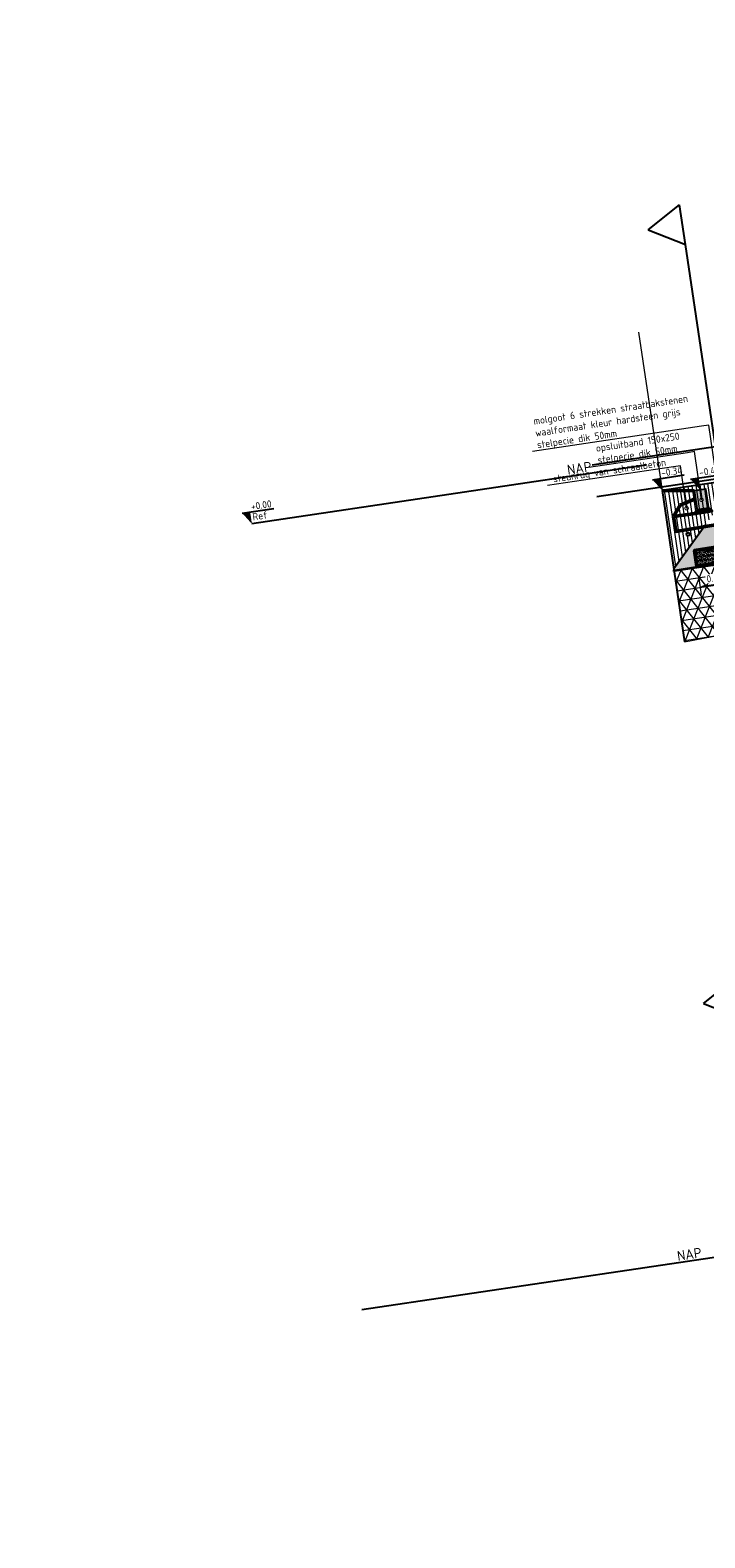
# Model space of a CAD drawing. Header units: metres. Extents: x 0 to 269924, y 0 to 933292.
# Tile 36 of 247: x 133857 to 133865, y 465820 to 465839. Entities that reach past the tile are written whole.
import ezdxf
from ezdxf import colors
from ezdxf.entities.mleader import LeaderData, LeaderLine
from ezdxf.math import Vec2, Vec3

# ---------------------------------------------------------------- set-up
doc = ezdxf.new("R2010")
doc.units = ezdxf.units.M
doc.linetypes.add('AL-NAP_LIJN', pattern=[15.25, 12, -1.5, 0.25, -1.5])
doc.linetypes.add('XX-AFBREEK', pattern=[7, 4, -1, 1, -1])
for name, color, linetype, lineweight in [('B-WE-GW-AFBREEKLIJN-GD', 7, 'XX-AFBREEK', 25), ('B-WE-GW-GROND-AD-50', 253, 'Continuous', 18), ('B-WE-IE-TERREINAFSCHEIDING_NATUURLIJK_HAAG-G', 60, 'IE-TERREINAFSCHEIDING-NATUURLIJK-HAAG', 18), ('B-WE-MO-BODEM-AD-50', 253, 'Continuous', 18), ('B-WE-VH-VERHARDING-GD', 253, 'Continuous', 25), ('N-WE-GR-GROENSTROOK-GD', 90, 'Continuous', 50), ('N-WE-KL-ET_LS_OV_LICHTMAST-S', 190, 'Continuous', 25), ('N-WE-VH-KANTOPSLUITING_OPSLUITBAND-SD', 150, 'Continuous', 25), ('N-WE-VH-M', 7, 'Continuous', 18), ('N-WE-VH-VERHARDING-GD', 7, 'Continuous', 50), ('N-WE-VH-VERHARDING-T18', 10, 'Continuous', 18), ('X-XX-AL-NAP-GD', 7, 'AL-NAP_LIJN', 25), ('X-XX-AL-NAP-T25', 7, 'Continuous', 25), ('X-XX-AL-PEILMAAT-SD', 7, 'Continuous', 25)]:
    doc.layers.add(name, color=color, linetype=linetype, lineweight=lineweight)
for name, color, linetype, lineweight, true_color in [('B-WE-OG-TERREIN_ERF-SD', 150, 'Continuous', 25, 0x007fff), ('N-WE-KL-TRACE-GD', 30, 'Continuous', 50, 0xff7f00), ('N-WE-OG-ZONE_LEIDINGSTROOK-AD-50', 30, 'Continuous', 18, 0xff7f00)]:
    doc.layers.add(name, color=color, linetype=linetype, lineweight=lineweight, true_color=true_color)
doc.layers.add('X-XX-AL-HULPLIJN-G', color=30, linetype='Continuous', lineweight=18, plot=False)
doc.layers.add('X-XX-AL-HULPLIJN-GD', color=30, linetype='Continuous', lineweight=25, plot=False)
doc.styles.add('NLCS-ISO', font='NLCS-ISO.ttf')
doc.styles.add('NLCS-ISO-M200-T18', font='NLCS-ISO.ttf', dxfattribs={"height": 0.36})
doc.styles.add('NLCS-ISO-M50-T18', font='NLCS-ISO.ttf', dxfattribs={"height": 0.09})
doc.styles.add('NLCS-ISO-M50-T25', font='NLCS-ISO.ttf', dxfattribs={"height": 0.125})
doc.linetypes.add('IE-TERREINAFSCHEIDING-NATUURLIJK-HAAG', pattern='A,7,-1.5,[67,NLCS.SHX,S=0.75,R=45,X=0,Y=0],-1.5', length=10)
doc.dimstyles.new('NLCS-M50-T18-PIJL_L2_H2', dxfattribs={"dimscale": 0.05, "dimtxt": 2.5, "dimasz": 1.8, "dimexe": 2, "dimexo": 2, "dimgap": 0.7, "dimtad": 1, "dimzin": 0, "dimdsep": 46, "dimtxsty": 'NLCS-ISO-M50-T18', "dimcen": 0, "dimdle": 2, "dimclrd": 256, "dimclre": 256, "dimclrt": 10, "dimazin": 0, "dimtfac": 1, "dimtdec": 3, "dimtofl": 0, "dimtmove": 0, "dimatfit": 3, "dimfxl": 2, "dimfxlon": 1, "dimtfillclr": 256, "dimtolj": 1, "dimtzin": 0, "dimlwd": -1, "dimlwe": -1, "dimarcsym": 0})

# ---------------------------------------------------------------- blocks, each defined once
blk = doc.blocks.new('SOG-ERFGRENS_LINKS-D')
for p, q in [((-0.433, 3.25), (0, 3.5)), ((0, 3), (0, 3.5)), ((-0.433, 3.25), (0, 3)), ((0, 0), (0, 3))]:
    blk.add_line(p, q)
blk = doc.blocks.new('*D511')
at = {"layer": 'Defpoints', "color": 0, "transparency": 16777216}
for p in [(5.428, -1.341), (5.828, -1.341)]:
    blk.add_point(p, dxfattribs=at)
at = {"layer": 'N-WE-VH-M', "transparency": 16777216}
for p, q in [((5.428, -1.498), (5.428, -1.698)), ((5.828, -1.498), (5.828, -1.698)), ((5.518, -1.598), (5.738, -1.598))]:
    blk.add_line(p, q, dxfattribs=at)
for points in [[(5.518, -1.583), (5.518, -1.613), (5.428, -1.598)], [(5.738, -1.583), (5.738, -1.613), (5.828, -1.598)]]:
    blk.add_solid(points, dxfattribs=at)
at = {"layer": 'N-WE-VH-M', "color": 10, "transparency": 16777216, "insert": (5.628, -1.518), "char_height": 0.09, "attachment_point": 5, "style": 'NLCS-ISO-M50-T18', "bg_fill": 3, "box_fill_scale": 1.1, "bg_fill_color": 256, "bg_fill_true_color": 13158600, "bg_fill_transparency": 0}
blk.add_mtext('\\A1;0.40', dxfattribs=at)
at = {"layer": 'Defpoints', "color": 0, "transparency": 16777216}
blk.add_point((5.828, -1.598), dxfattribs=at)
blk = doc.blocks.new('PROFIEL 8')
at = {"layer": 'X-XX-AL-NAP-GD'}
blk.add_lwpolyline([(20.234, 0), (0, 0)], dxfattribs=at)
at = {"layer": 'B-WE-OG-TERREIN_ERF-SD'}
blk.add_blockref('SOG-ERFGRENS_LINKS-D', (5.222, -0.088), dxfattribs=at)
at = {"layer": 'X-XX-AL-NAP-T25', "insert": (4, 0.15), "char_height": 0.125, "attachment_point": 1, "style": 'NLCS-ISO-M50-T25'}
blk.add_mtext_dynamic_manual_height_columns('NAP', width=4.43589, gutter_width=0.625, heights=[0], dxfattribs=at)
blk = doc.blocks.new('*U365')
blk.add_hatch(color=8).paths.add_polyline_path([(0.15, -0.25), (0, -0.25), (0, 0), (0.15, 0)])
at = {"layer": 'N-WE-VH-VERHARDING-GD', "linetype": 'Continuous'}
h = blk.add_hatch(dxfattribs=at)
h.set_pattern_fill('ANSI31', color=256, scale=0.005, angle=45, style=0)
h.set_pattern_definition([(90, (89116.596445, 436374.820416), (-0.015875, 3e-18), [])])
h.paths.add_polyline_path([(0.15, -0.25), (0, -0.25), (-0.03, -0.28), (0.18, -0.28)])
at = {"flags": 128}
blk.add_lwpolyline([(0.15, -0.25), (0, -0.25), (0, 0), (0.15, 0)], close=True, dxfattribs=at)
at = {"layer": 'N-WE-VH-VERHARDING-GD', "linetype": 'Continuous'}
for p, q in [((0.35, -0.15), (0.15, -0.1)), ((0.45, -0.28), (0.35, -0.15)), ((0.18, -0.28), (0.45, -0.28))]:
    blk.add_line(p, q, dxfattribs=at)
at = {"layer": 'N-WE-VH-VERHARDING-GD', "linetype": 'Continuous', "flags": 128}
blk.add_lwpolyline([(0.15, -0.25), (0, -0.25), (-0.03, -0.28), (0.18, -0.28)], close=True, dxfattribs=at)
blk = doc.blocks.new('_DotSmall')
at = {"color": 0, "linetype": 'ByBlock', "const_width": 0.5}
blk.add_lwpolyline([(-0.0625, 0, 1), (0.0625, 0, 1)], format="xyb", close=True, dxfattribs=at)
blk = doc.blocks.new('SAL-PEILMAAT_INFRACAD_R01-SOD')
blk.add_line((-2, 3), (6, 3))
blk.add_solid([(-2, 3), (0, 3), (0, 0)])
at = {"style": 'NLCS-ISO'}
for tag, p in [('...', (0.4, 3.4)), ('REF', (0.4, 0.8))]:
    blk.add_attdef(tag, p, '', height=1.8, dxfattribs=at)
blk = doc.blocks.new('SAL-PEILMAAT_INFRACAD_H01-SOD')
blk.add_line((-2, 3), (6, 3))
blk.add_solid([(-2, 3), (0, 3), (0, 0)])
at = {"style": 'NLCS-ISO'}
blk.add_attdef('...', (0.4, 3.4), '', height=1.8, dxfattribs=at)
blk = doc.blocks.new('PROFIEL 7')
at = {"layer": 'B-WE-GW-GROND-AD-50'}
h = blk.add_hatch(dxfattribs=at)
h.set_pattern_fill('AGW-GROND_TEELAARDE-SO', color=256, scale=0.05, angle=-8.4528, pattern_type=2)
h.set_pattern_definition([(90, (831.99881, -458.69471), (-0.05, 3e-17), [])])
h.paths.add_polyline_path([(5.138, -1.333), (5.615, -0.844), (5.812, -0.641), (5.931, -0.52), (5.928, -0.34), (5.138, -0.34)])
edge = h.paths.add_edge_path(flags=16)
edge.add_arc((5.378, -0.93), 0.02, 0, 360)
at = {"layer": 'B-WE-MO-BODEM-AD-50'}
h = blk.add_hatch(dxfattribs=at)
h.set_pattern_fill('AMO-BODEM_ZAND-SO', color=256, scale=0.05, pattern_type=2)
h.set_pattern_definition([(37.5, (-134511.848486, -466584.871335), (-0.003149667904, 0.096341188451), [0, -0.076, 0, -0.085, 0, -0.08125]), (7.5, (-134511.84849, -466584.87134), (0.088488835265, 0.14110730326), [0, -0.041, 0, -0.0685, 0, -0.02625]), (327.5, (-134511.90999, -466584.871335), (0.155707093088, 0.000282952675), [0, -0.025, 0, -0.09, 0, -0.1175]), (317.5, (-134511.90999, -466584.87134), (0.15030633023, 0.043883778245), [0, -0.0125, 0, -0.059, 0, -0.0675])])
h.paths.add_polyline_path([(12.422, -0.844), (12.102, -0.84), (9.019, -0.8), (5.935, -0.84), (5.615, -0.844), (5.121, -1.351), (9.019, -1.3), (12.189, -1.34, -0.410428), (12.169, -1.32, -1), (12.209, -1.32, -0.41801), (12.189, -1.34), (12.258, -1.34, -0.409979), (12.239, -1.32, -1), (12.279, -1.32, -0.41801), (12.259, -1.34), (12.916, -1.351)])
h.paths.add_polyline_path([(5.838, -0.93, -1), (5.878, -0.93, -1)], flags=16)
h.paths.add_polyline_path([(11.953, -1.111, -1), (11.843, -1.111, -1)], flags=16)
h = blk.add_hatch(dxfattribs=at)
h.set_pattern_fill('AVH-FUNDERING_EPS-SO', color=256, scale=0.025, angle=-8.4528, pattern_type=2)
h.set_pattern_definition([(360, (831.99881, -458.69471), (7e-17, 0.125), []), (60, (831.99881, -458.69471), (-0.108253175, 0.0625), []), (120, (831.99881, -458.69471), (-0.108253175, -0.0625), [])])
h.paths.add_polyline_path([(5.138, -1.35), (5.138, -2.255), (6.677, -2.187), (8.683, -2.46), (13.889, -2.237), (13.889, -1.351), (12.916, -1.351), (9.019, -1.3)])
at = {"layer": 'N-WE-OG-ZONE_LEIDINGSTROOK-AD-50'}
h = blk.add_hatch(dxfattribs=at)
h.set_pattern_fill('ARO-ZONE_LEIDINGSTROOK-SO', color=256, scale=0.05, angle=-8.4528, pattern_type=2)
h.set_pattern_definition([(180, (5.480387, -1.193794), (-6e-18, -0.05), [0.002, -0.048]), (165.9638, (5.482387, -1.194294), (-0.05, -7e-10), [0.0020616, -0.2040937]), (153.435, (5.484387, -1.195294), (-0.05, -4e-10), [0.002236, -0.1095673]), (143.13, (5.486387, -1.196794), (-0.15, 0.1), [0.0025, -0.2475]), (135, (5.487387, -1.197794), (-0.05, 3e-18), [0.001414, -0.0692965]), (135, (5.488887, -1.199294), (-0.05, 3e-18), [0.0021213, -0.0685894]), (116.565, (5.489887, -1.201294), (-0.05, 0.05), [0.002236, -0.1095673]), (108.435, (5.490887, -1.204294), (-0.05, 0.1), [0.0031623, -0.1549516]), (90, (5.490887, -1.206294), (-0.05, 3e-18), [0.002, -0.048]), (0, (5.526387, -1.193794), (0, 0.05), [0.002, -0.048]), (14.0362, (5.524387, -1.194294), (0.15, 0.05), [0.0020616, -0.2040937]), (26.565, (5.522387, -1.195294), (0.05, 0.05), [0.002236, -0.1095673]), (36.87, (5.520387, -1.196794), (0.05, 0.05), [0.0025, -0.2475]), (45, (5.519387, -1.197794), (9e-19, 0.05), [0.001414, -0.0692965]), (45, (5.517887, -1.199294), (9e-19, 0.05), [0.0021213, -0.0685894]), (63.435, (5.516887, -1.201294), (-4e-10, 0.05), [0.002236, -0.1095673]), (71.565, (5.515887, -1.204294), (-4e-12, 0.05), [0.0031623, -0.1549516]), (90, (5.515887, -1.206294), (-0.05, 3e-18), [0.002, -0.048]), (180, (5.505387, -1.238794), (-6e-18, -0.05), [0.002, -0.048]), (194.0362, (5.507387, -1.238294), (-0.15, -0.05), [0.0020616, -0.2040937]), (206.565, (5.509387, -1.237294), (-0.05, -0.05), [0.002236, -0.1095673]), (216.87, (5.511387, -1.235794), (-0.05, -0.05), [0.0025, -0.2475]), (225, (5.512387, -1.234794), (-9e-18, -0.05), [0.001414, -0.0692965]), (225, (5.513887, -1.233294), (-9e-18, -0.05), [0.0021213, -0.0685894]), (243.435, (5.514887, -1.231294), (4e-10, -0.05), [0.002236, -0.1095673]), (251.565, (5.515887, -1.228294), (4e-12, -0.05), [0.0031623, -0.1549516]), (270, (5.515887, -1.226294), (0.05, -9e-18), [0.002, -0.048]), (0, (5.501387, -1.238794), (0, 0.05), [0.002, -0.048]), (345.9638, (5.499387, -1.238294), (0.05, 7e-10), [0.0020616, -0.2040937]), (333.435, (5.497387, -1.237294), (0.05, 4e-10), [0.002236, -0.1095673]), (323.13, (5.495387, -1.235794), (0.15, -0.1), [0.0025, -0.2475]), (315, (5.494387, -1.234794), (0.05, -1e-17), [0.001414, -0.0692965]), (315, (5.492887, -1.233294), (0.05, -1e-17), [0.0021213, -0.0685894]), (296.565, (5.491887, -1.231294), (0.05, -0.05), [0.002236, -0.1095673]), (288.435, (5.490887, -1.228294), (0.05, -0.1), [0.0031623, -0.1549516]), (270, (5.490887, -1.226294), (0.05, -9e-18), [0.002, -0.048]), (90, (5.515887, -1.226294), (-0.05, 3e-18), [0.02, -0.03]), (90, (5.490887, -1.226294), (-0.05, 3e-18), [0.02, -0.03])])
h.paths.add_polyline_path([(5.828, -1.341), (5.428, -1.341), (5.428, -1.141), (5.828, -1.141)])
blk.add_circle((5.378, -0.93), 0.02)
at = {"layer": 'B-WE-GW-AFBREEKLIJN-GD'}
blk.add_lwpolyline([(5.138, -0.34), (5.138, -2.255)], dxfattribs=at)
at = {"layer": 'B-WE-IE-TERREINAFSCHEIDING_NATUURLIJK_HAAG-G'}
blk.add_lwpolyline([(5.138, 1.66), (5.138, -0.34)], dxfattribs=at)
at = {"layer": 'B-WE-VH-VERHARDING-GD'}
for points in [[(5.928, -0.34), (5.138, -0.34)], [(5.615, -0.844), (5.138, -1.333)], [(5.121, -1.351), (9.019, -1.3), (12.916, -1.351)]]:
    blk.add_lwpolyline(points, dxfattribs=at)
at = {"layer": 'N-WE-KL-TRACE-GD'}
blk.add_lwpolyline([(5.828, -1.341), (5.428, -1.341), (5.428, -1.141), (5.828, -1.141)], close=True, dxfattribs=at)
at = {"layer": 'X-XX-AL-HULPLIJN-G'}
blk.add_lwpolyline([(5.138, -2.255), (6.677, -2.187), (8.683, -2.46), (13.889, -2.237), (13.889, -1.351)], dxfattribs=at)
at = {"layer": 'X-XX-AL-NAP-GD'}
blk.add_lwpolyline([(20.234, 0), (0, 0)], dxfattribs=at)
at = {"layer": 'B-WE-OG-TERREIN_ERF-SD'}
blk.add_blockref('SOG-ERFGRENS_LINKS-D', (5.878, -0.341), dxfattribs=at)
at = {"layer": 'X-XX-AL-NAP-T25', "insert": (4, 0.15), "char_height": 0.125, "attachment_point": 1, "style": 'NLCS-ISO-M50-T25'}
blk.add_mtext_dynamic_manual_height_columns('NAP', width=4.43589, gutter_width=0.625, heights=[0], dxfattribs=at)
at = {"layer": 'N-WE-VH-M'}
dim = blk.add_linear_dim(base=(5.828, -1.598), p1=(5.428, -1.341), p2=(5.828, -1.341), dimstyle='NLCS-M50-T18-PIJL_L2_H2', override={"dimtfill": 1}, dxfattribs=at)
dim.commit()
dim.dimension.update_dxf_attribs({"geometry": '*D511', "text_midpoint": (5.628, -1.518)})

msp = doc.modelspace()

# ---------------------------------------------------------------- block references
at = {"layer": 'N-WE-KL-ET_LS_OV_LICHTMAST-S', "rotation": 8.452767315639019}
msp.add_blockref('PROFIEL 7', (133859.633, 465832.903), dxfattribs=at)

# ---------------------------------------------------------------- next in the draw order: linework, layer by layer
at = {"layer": 'N-WE-GR-GROENSTROOK-GD'}
msp.add_lwpolyline([(133865.165, 465833.316), (133864.765, 465833.322)], dxfattribs=at)
at = {"layer": 'N-WE-VH-VERHARDING-GD'}
msp.add_lwpolyline([(133871.521, 465834.083), (133871.546, 465833.918), (133864.937, 465832.808), (133864.909, 465832.995)], dxfattribs=at)
at = {"layer": 'X-XX-AL-HULPLIJN-GD'}
for points in [[(133870.976, 465834.69), (133863.888, 465833.636)], [(133871.035, 465834.294), (133863.947, 465833.241)]]:
    msp.add_lwpolyline(points, dxfattribs=at)

# ---------------------------------------------------------------- next in the draw order: block references
at = {"layer": 'N-WE-KL-ET_LS_OV_LICHTMAST-S', "rotation": 8.452767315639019}
msp.add_blockref('PROFIEL 8', (133861.009, 465823.077), dxfattribs=at)
at = {"layer": 'N-WE-VH-KANTOPSLUITING_OPSLUITBAND-SD', "xscale": -1, "rotation": 8.452767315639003}
msp.add_blockref('*U365', (133865.313, 465833.338), dxfattribs=at)
at = {"layer": 'X-XX-AL-PEILMAAT-SD', "xscale": 0.05, "yscale": 0.05, "zscale": 0.05, "rotation": 8.452767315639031}
for name, p, values in [('SAL-PEILMAAT_INFRACAD_H01-SOD', (133864.765, 465833.322), {'...': '-0.34'}), ('SAL-PEILMAAT_INFRACAD_H01-SOD', (133865.24, 465833.328), {'...': '-0.40'}), ('SAL-PEILMAAT_INFRACAD_R01-SOD', (133859.633, 465832.903), {'...': '+0.00', 'REF': 'Ref'})]:
    msp.add_blockref(name, p, dxfattribs=at).add_auto_attribs(values)

# ---------------------------------------------------------------- next in the draw order: leaders
at = {"layer": 'N-WE-VH-VERHARDING-T18'}
ml = msp.add_multileader_mtext('Standard', dxfattribs=at)
ml.set_content('molgoot 6 strekken straatbakstenen\\Pwaalformaat kleur hardsteen grijs\\Pstelpecie dik 50mm', color=256, style='NLCS-ISO-M50-T18')
ml.set_leader_properties(color=256, linetype='ByLayer', lineweight=-1)
ml.set_arrow_properties(name='DOTSMALL')
ml.build(insert=Vec2(0, 0))
ml.multileader.update_dxf_attribs({"text_left_attachment_type": 5, "text_right_attachment_type": 5, "dogleg_length": 0.09, "arrow_head_size": 0.09})
ctx = ml.context
ctx.base_point, ctx.char_height, ctx.arrow_head_size, ctx.landing_gap_size, ctx.plane_origin, ctx.plane_x_axis, ctx.plane_y_axis = Vec3(133863.165, 465833.812), 0.09, 0.09, 0.045, Vec3(133867.437, 465833.658), Vec3(0.989137, 0.146994), Vec3(-0.146994, 0.989137)
ctx.left_attachment, ctx.right_attachment = 5, 5
notes = []
notes.append((ctx, [(0, (1, 1, 0), (133865.347, 465834.136), (-0.989137, -0.146994), 0.09, [(0, [(133865.473, 465833.281)], 0, [])])]))
ctx.mtext.insert, ctx.mtext.text_direction, ctx.mtext.flow_direction = Vec3(133863.149, 465834.231), Vec3(0.989137, 0.146994), 5
ml = msp.add_multileader_mtext('Standard', dxfattribs=at)
ml.set_content('opsluitband 150x250\\Pstelpecie dik 50mm', color=256, style='NLCS-ISO-M50-T18')
ml.set_leader_properties(color=256, linetype='ByLayer', lineweight=-1)
ml.set_arrow_properties(name='DOTSMALL')
ml.build(insert=Vec2(0, 0))
ml.multileader.update_dxf_attribs({"text_left_attachment_type": 5, "text_right_attachment_type": 5, "dogleg_length": 0.09, "arrow_head_size": 0.09})
ctx = ml.context
ctx.base_point, ctx.char_height, ctx.arrow_head_size, ctx.landing_gap_size, ctx.plane_origin, ctx.plane_x_axis, ctx.plane_y_axis = Vec3(133863.924, 465833.621), 0.09, 0.09, 0.045, Vec3(133867.216, 465833.625), Vec3(0.989137, 0.146994), Vec3(-0.146994, 0.989137)
ctx.left_attachment, ctx.right_attachment = 5, 5
notes.append((ctx, [(0, (1, 1, 0), (133865.17, 465833.806), (-0.989137, -0.146994), 0.09, [(0, [(133865.258, 465833.204)], 0, [])])]))
ctx.mtext.insert, ctx.mtext.text_direction, ctx.mtext.flow_direction = Vec3(133863.929, 465833.892), Vec3(0.989137, 0.146994), 5
ml = msp.add_multileader_mtext('Standard', dxfattribs=at)
ml.set_content('steunrug van schraalbeton', color=256, style='NLCS-ISO-M50-T18')
ml.set_leader_properties(color=256, linetype='ByLayer', lineweight=-1)
ml.set_arrow_properties(name='DOTSMALL')
ml.build(insert=Vec2(0, 0))
ml.multileader.update_dxf_attribs({"text_left_attachment_type": 5, "text_right_attachment_type": 5, "dogleg_length": 0.09, "arrow_head_size": 0.09})
ctx = ml.context
ctx.base_point, ctx.char_height, ctx.arrow_head_size, ctx.landing_gap_size, ctx.plane_origin, ctx.plane_x_axis, ctx.plane_y_axis = Vec3(133863.365, 465833.386), 0.09, 0.09, 0.045, Vec3(133866.543, 465833.361), Vec3(0.989137, 0.146994), Vec3(-0.146994, 0.989137)
ctx.left_attachment, ctx.right_attachment = 5, 5
notes.append((ctx, [(0, (1, 1, 0), (133864.994, 465833.628), (-0.989137, -0.146994), 0.09, [(0, [(133865.071, 465833.099)], 0, [])])]))
ctx.mtext.insert, ctx.mtext.text_direction, ctx.mtext.flow_direction = Vec3(133863.393, 465833.509), Vec3(0.989137, 0.146994), 5
for ctx, leaders in notes:
    for number, flags, end, landing, length, lines in leaders:
        leader = LeaderData()
        leader.index, (leader.has_last_leader_line, leader.has_dogleg_vector, leader.attachment_direction) = number, flags
        leader.last_leader_point, leader.dogleg_vector, leader.dogleg_length = Vec3(end), Vec3(landing), length
        for number, points, colour, breaks in lines:
            line = LeaderLine()
            line.index, line.vertices, line.color, line.breaks = number, Vec3.list(points), colors.encode_raw_color(colour), breaks
            leader.lines.append(line)
        ctx.leaders.append(leader)

# ---------------------------------------------------------------- next in the draw order: leaders
ml = msp.add_multileader_mtext('Standard', dxfattribs=at)
ml.set_content('', color=256, style='NLCS-ISO-M200-T18')
ml.set_leader_properties(color=256, linetype='ByLayer', lineweight=-1)
ml.build(insert=Vec2(0, 0))
ml.multileader.update_dxf_attribs({"has_dogleg": 0, "text_left_attachment_type": 5, "text_right_attachment_type": 5, "dogleg_length": 0.36, "arrow_head_size": 0.36})
ctx = ml.context
ctx.base_point, ctx.char_height, ctx.arrow_head_size, ctx.landing_gap_size, ctx.plane_origin = Vec3(135697.392, 466805.766), 0.36, 0.36, 0.18, Vec3(135695.697, 466805.189)
ctx.left_attachment, ctx.right_attachment = 5, 5
notes = []
notes.append((ctx, [(0, (0, 0, 0), (0, 0), (1, 0), 1, [])]))
ctx.mtext.insert, ctx.mtext.rotation, ctx.mtext.flow_direction = Vec3(135697.572, 466806.126), -0.147529, 5
for ctx, leaders in notes:
    for number, flags, end, landing, length, lines in leaders:
        leader = LeaderData()
        leader.index, (leader.has_last_leader_line, leader.has_dogleg_vector, leader.attachment_direction) = number, flags
        leader.last_leader_point, leader.dogleg_vector, leader.dogleg_length = Vec3(end), Vec3(landing), length
        for number, points, colour, breaks in lines:
            line = LeaderLine()
            line.index, line.vertices, line.color, line.breaks = number, Vec3.list(points), colors.encode_raw_color(colour), breaks
            leader.lines.append(line)
        ctx.leaders.append(leader)

doc.saveas('drawing.dxf')
